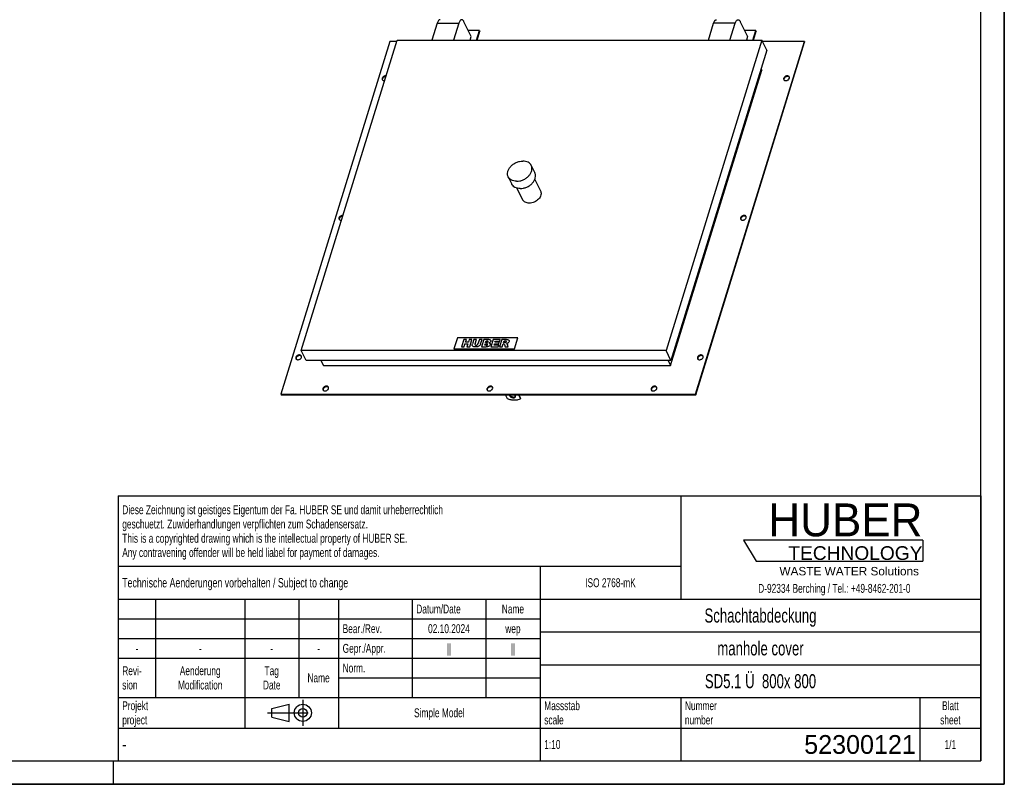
# Model space of a CAD drawing. Header units: millimetres. Extents: x 0 to 4200, y 0 to 2970.
# Tile 2 of 3: x 2100 to 4200, y 0 to 1631. Entities that reach past the tile are written whole.
import ezdxf

# ---------------------------------------------------------------- set-up
doc = ezdxf.new("R2010")
doc.units = ezdxf.units.MM
doc.header["$LTSCALE"] = 231
doc.linetypes.add('CENTER', pattern=[0.6, 0.375, -0.075, 0.075, -0.075])
doc.layers.get('0').update_dxf_attribs({"linetype": 'CONTINUOUS'})
for name, color, linetype in [('053_NOTES', 7, 'CONTINUOUS'), ('_ACHSEN', 7, 'CONTINUOUS'), ('_KURVEN', 7, 'CONTINUOUS'), ('HUBER_Logo_BL2', 7, 'CONTINUOUS')]:
    doc.layers.add(name, color=color, linetype=linetype)
doc.styles.get("Standard").update_dxf_attribs({"font": 'txt', "width": 0.7})
doc.styles.add('TEXTSTYLE_2', font='txt')
doc.styles.add('TEXTSTYLE_3', font='arial.ttf')
doc.styles.add('TEXTSTYLE_4', font='txt', dxfattribs={"width": 0.8})
doc.styles.add('TEXTSTYLE_5', font='txt')

# ---------------------------------------------------------------- blocks, each defined once
blk = doc.blocks.new('HUBER_LOGO_BL2', base_point=(3837.5, 503.7))
at = {"layer": 'HUBER_Logo_BL2', "color": 5, "linetype": 'Continuous'}
for p, q in [((4026.4, 521), (3643.9, 521)), ((3643.9, 521), (3670.9, 476)), ((4026.4, 521), (4026.4, 476)), ((3670.9, 476), (4026.4, 476))]:
    blk.add_line(p, q, dxfattribs=at)
at = {"layer": 'HUBER_Logo_BL2', "color": 2, "linetype": 'Continuous', "attachment_point": 3, "line_spacing_factor": 0.78}
for s, insert, char_height, width, style in [('HUBER\\P\\fArial;\\H29.25;TECHNOLOGY ', (4025.4, 599.1), 70.2, 387.672, 'TEXTSTYLE_2'), ('WASTE WATER Solutions', (4018, 463.6), 18, 297.033, 'TEXTSTYLE_3')]:
    blk.add_mtext(s, dxfattribs=dict(at, insert=insert, char_height=char_height, width=width, style=style))
at = {"layer": 'HUBER_Logo_BL2', "color": 2, "linetype": 'Continuous', "insert": (3837.5, 427.4), "char_height": 19, "width": 810.893, "attachment_point": 2, "line_spacing_factor": 0.96}
blk.add_mtext('D-92334 Berching / Tel.: +49-8462-201-0', dxfattribs=at)
blk = doc.blocks.new('PROJEKTIONSMETHODE_1_BL3', base_point=(2680, 152.5))
at = {"color": 2, "linetype": 'Continuous'}
for p, q in [((2637.8, 161.7), (2674.5, 170.8)), ((2674.5, 134.2), (2674.5, 170.8)), ((2637.8, 143.3), (2637.8, 161.7)), ((2637.8, 143.3), (2674.5, 134.2))]:
    blk.add_line(p, q, dxfattribs=at)
at = {"color": 2, "linetype": 'CENTER'}
for p, q in [((2703.8, 180), (2703.8, 125)), ((2628.7, 152.5), (2731.3, 152.5))]:
    blk.add_line(p, q, dxfattribs=at)
at = {"color": 2, "linetype": 'Continuous'}
for radius in [18.3, 9.17]:
    blk.add_circle((2703.8, 152.5), radius, dxfattribs=at)
blk = doc.blocks.new('*T12')
at = {"color": 3, "linetype": 'Continuous'}
for p, q in [((0, 0), (1840, 0)), ((0, 0), (0, -565)), ((1200, 0), (1200, -220)), ((1840, 0), (1840, -565)), ((0, -150), (1200, -150)), ((900, -150), (900, -565)), ((0, -220), (1840, -220)), ((80, -220), (80, -430)), ((270, -220), (270, -495)), ((385, -220), (385, -430)), ((470, -220), (470, -495)), ((627, -220), (627, -430)), ((784, -220), (784, -430)), ((0, -262), (900, -262)), ((900, -290), (1840, -290)), ((0, -304), (900, -304)), ((0, -346), (900, -346)), ((900, -360), (1840, -360)), ((470, -388), (900, -388)), ((0, -430), (1840, -430)), ((1200, -430), (1200, -565)), ((1710, -430), (1710, -565)), ((0, -495), (1840, -495)), ((0, -565), (1840, -565))]:
    blk.add_line(p, q, dxfattribs=at)
at = {"layer": '053_NOTES', "color": 2, "linetype": 'Continuous', "line_spacing_factor": 0.96}
for s, insert, char_height, width, attachment_point in [('Diese Zeichnung ist geistiges Eigentum der Fa. HUBER SE und damit urheberrechtlich \\Pgeschuetzt. Zuwiderhandlungen verpflichten zum Schadensersatz.\\PThis is a copyrighted drawing which is the intellectual property of HUBER SE.\\PAny contravening offender will be held liabel for payment of damages.', (8.75, -19.9), 19, 2214.8571, 1), ('Technische Aenderungen vorbehalten / Subject to change', (8.75, -175), 20, 1524.7619, 1), ('ISO 2768-mK', (1050, -175.5), 19, 332.9524, 2), ('Datum/Date', (635.75, -231.5), 19, 292.2381, 1), ('Name', (842, -231.5), 19, 126.6667, 2), ('Schachtabdeckung', (1370, -240), 30, 680, 2), ('Bear./Rev.', (478.75, -273.5), 19, 272.3333, 1), ('02.10.2024', (705.5, -273.5), 19, 281.381, 2), ('wep', (842, -273.5), 19, 99.5238, 2), ('Gepr./Appr.', (478.75, -315.5), 19, 299.4762, 1), ('||', (705.5, -315.5), 19, 50.6667, 2), ('||', (842, -315.5), 19, 50.6667, 2), ('manhole cover', (1370, -310), 30, 564.2857, 2), ('-', (40, -315.5), 19, 34.381, 2), ('-', (175, -315.5), 19, 34.381, 2), ('-', (327.5, -315.5), 19, 34.381, 2), ('-', (427.5, -315.5), 19, 34.381, 2), ('Revi-\\Psion', (8.75, -363.3), 19, 138.4286, 1), ('Aenderung\\PModification', (175, -363.3), 19, 303.0952, 2), ('Tag\\PDate', (327.5, -363.3), 19, 117.619, 2), ('Norm. ', (478.75, -357.5), 19, 175.5238, 1), ('SD5.1 Ü  800x 800', (1370, -380), 30, 780.5714, 2), ('Name', (427.5, -378.5), 19, 126.6667, 2), ('Projekt\\Pproject', (8.75, -437.8), 19, 183.6667, 1), ('Massstab\\Pscale', (908.75, -437.8), 19, 224.381, 1), ('Nummer\\Pnumber', (1208.75, -437.8), 19, 186.381, 1), ('Blatt\\Psheet', (1775, -437.8), 19, 137.5238, 2), ('Simple Model', (685, -453), 19, 328.4286, 2), ('1:10', (908.75, -520.5), 19, 94.0952, 1), ('1/1', (1775, -520.5), 19, 79.619, 2)]:
    blk.add_mtext(s, dxfattribs=dict(at, insert=insert, char_height=char_height, width=width, attachment_point=attachment_point))
for s, insert, char_height, width, attachment_point, style in [('52300121', (1701.25, -510), 40, 506.6667, 3, 'TEXTSTYLE_5'), ('-', (8.75, -517.5), 25, 18.3333, 1, 'TEXTSTYLE_4')]:
    blk.add_mtext(s, dxfattribs=dict(at, insert=insert, char_height=char_height, width=width, attachment_point=attachment_point, style=style))

msp = doc.modelspace()

# ---------------------------------------------------------------- linework, layer by layer
at = {"color": 7, "linetype": 'Continuous'}
for p, q in [((4200, 0), (4200, 2970)), ((2990.461, 1623.411), (2979.268, 1587.191)), ((3036.514, 1623.411), (3025.321, 1587.191)), ((3063.013, 1594.943), (3047.456, 1626.645)), ((3568.747, 1587.191), (3579.94, 1623.411)), ((3614.8, 1587.191), (3625.993, 1623.411)), ((3636.935, 1626.645), (3652.492, 1594.943)), ((3080.823, 1607.868), (3056.67, 1607.868)), ((3074.433, 1587.191), (3080.823, 1607.868)), ((3075.427, 1587.191), (3081.433, 1606.625)), ((3080.823, 1607.868), (3081.433, 1606.625)), ((3670.302, 1607.868), (3646.149, 1607.868)), ((3663.912, 1587.191), (3670.302, 1607.868)), ((3664.906, 1587.191), (3670.912, 1606.625)), ((3670.302, 1607.868), (3670.912, 1606.625)), ((2889.349, 1584.368), (2656.965, 832.374)), ((2700.357, 925.28), (2904.903, 1587.191)), ((2904.03, 1584.368), (2889.349, 1584.368)), ((2904.903, 1587.191), (3683.199, 1587.191)), ((3060.617, 1587.191), (3063.013, 1594.943)), ((3683.199, 1587.191), (3478.653, 925.28)), ((3541.184, 832.374), (3773.567, 1584.368)), ((3541.794, 831.131), (3774.177, 1583.125)), ((3652.492, 1594.943), (3650.096, 1587.191)), ((3693.571, 1566.056), (3683.199, 1587.191)), ((3773.567, 1584.368), (3684.584, 1584.368)), ((3773.567, 1584.368), (3774.177, 1583.125)), ((3693.571, 1566.056), (3489.025, 904.145)), ((3488.222, 893.474), (3682.843, 1523.269)), ((3681.312, 1526.388), (3682.843, 1523.269)), ((2710.728, 904.145), (2700.357, 925.28)), ((3478.653, 925.28), (2700.357, 925.28)), ((3489.025, 904.145), (3478.653, 925.28)), ((3489.025, 904.145), (2710.728, 904.145)), ((2742.452, 904.145), (2747.689, 893.474)), ((3482.985, 904.145), (3488.222, 893.474)), ((2747.689, 893.474), (3488.222, 893.474)), ((2656.965, 832.374), (2657.575, 831.131)), ((2656.965, 832.374), (3541.184, 832.374)), ((2657.575, 831.131), (3541.794, 831.131)), ((3541.184, 832.374), (3541.794, 831.131)), ((0, 0), (4200, 0))]:
    msp.add_line(p, q, dxfattribs=at)
at = {"color": 3, "linetype": 'Continuous'}
for p, q in [((4200, 2970), (4200, 0)), ((2300, 0), (2300, 50)), ((4200, 0), (0, 0))]:
    msp.add_line(p, q, dxfattribs=at)
at = {"color": 5, "linetype": 'Continuous'}
for p, q in [((4150, 50), (4150, 2920)), ((50, 50), (4150, 50))]:
    msp.add_line(p, q, dxfattribs=at)
at = {"color": 9, "linetype": 'Continuous'}
for p, q in [((2990.461, 1623.411), (3036.514, 1623.411)), ((3625.993, 1623.411), (3579.94, 1623.411))]:
    msp.add_line(p, q, dxfattribs=at)
at = {"color": 7, "linetype": 'Continuous'}
for points, knots in [([(2996.561, 1630.979), (2996.267, 1630.979), (2995.655, 1630.887), (2994.774, 1630.489), (2993.926, 1629.844), (2992.785, 1628.601), (2991.526, 1626.448), (2990.796, 1624.498), (2990.461, 1623.411)], [0, 0, 0, 0, 0.0859084, 0.1775402, 0.27940988, 0.39440342, 0.66812711, 1, 1, 1, 1]), ([(3042.614, 1630.979), (3042.32, 1630.979), (3041.708, 1630.887), (3040.827, 1630.489), (3039.979, 1629.844), (3038.838, 1628.601), (3037.579, 1626.448), (3036.849, 1624.498), (3036.514, 1623.411)], [0, 0, 0, 0, 0.0859084, 0.1775402, 0.27940988, 0.39440342, 0.66812711, 1, 1, 1, 1]), ([(3047.456, 1626.645), (3047.14, 1627.289), (3046.484, 1628.442), (3045.302, 1629.849), (3044.013, 1630.756), (3043.058, 1630.979), (3042.614, 1630.979)], [0, 0, 0, 0, 0.31594776, 0.58208423, 0.80455749, 1, 1, 1, 1]), ([(3579.94, 1623.411), (3580.275, 1624.498), (3581.005, 1626.448), (3582.264, 1628.601), (3583.405, 1629.844), (3584.253, 1630.489), (3585.134, 1630.887), (3585.746, 1630.979), (3586.04, 1630.979)], [0, 0, 0, 0, 0.33187289, 0.60559658, 0.72059012, 0.8224598, 0.9140916, 1, 1, 1, 1]), ([(3625.993, 1623.411), (3626.328, 1624.498), (3627.058, 1626.448), (3628.317, 1628.601), (3629.458, 1629.844), (3630.306, 1630.489), (3631.187, 1630.887), (3631.799, 1630.979), (3632.093, 1630.979)], [0, 0, 0, 0, 0.33187289, 0.60559658, 0.72059012, 0.8224598, 0.9140916, 1, 1, 1, 1]), ([(3632.093, 1630.979), (3632.537, 1630.979), (3633.492, 1630.756), (3634.781, 1629.849), (3635.963, 1628.442), (3636.619, 1627.289), (3636.935, 1626.645)], [0, 0, 0, 0, 0.19544251, 0.41791577, 0.68405224, 1, 1, 1, 1])]:
    msp.add_open_spline(points, degree=3, knots=knots, dxfattribs=at)
at = {"layer": '_ACHSEN', "color": 7, "linetype": 'Continuous'}
for p, q in [((3191.147, 1319.944), (3198.773, 1304.404)), ((3141.772, 1295.714), (3149.398, 1280.174)), ((3198.681, 1290.291), (3210.81, 1265.575)), ((3160.617, 1271.611), (3172.746, 1246.896)), ((3140.314, 822.312), (3135.986, 831.131)), ((3163.618, 831.131), (3167.945, 822.312)), ((3164.871, 831.131), (3168.43, 823.879)), ((3167.945, 822.312), (3168.43, 823.879))]:
    msp.add_line(p, q, dxfattribs=at)
for points, knots in [([(2872.971, 1506.036), (2872.822, 1505.554), (2872.674, 1504.569), (2872.916, 1503.594), (2873.123, 1503.172)], [0, 0, 0, 0, 0.5173938, 1, 1, 1, 1]), ([(2881.381, 1511.074), (2880.524, 1511.184), (2878.7, 1511.048), (2876.182, 1510.016), (2874.116, 1508.325), (2873.211, 1506.81), (2872.971, 1506.036)], [0, 0, 0, 0, 0.24737472, 0.51071285, 0.7679396, 1, 1, 1, 1]), ([(2873.123, 1503.172), (2873.316, 1502.777), (2873.886, 1502.037), (2875.122, 1501.287), (2876.634, 1500.917), (2877.714, 1500.931), (2878.267, 1500.998)], [0, 0, 0, 0, 0.22240307, 0.45908726, 0.71818864, 1, 1, 1, 1]), ([(2873.581, 1504.792), (2873.468, 1504.426), (2873.33, 1503.687), (2873.401, 1502.934), (2873.491, 1502.585)], [0, 0, 0, 0, 0.51537776, 1, 1, 1, 1]), ([(2881.013, 1509.883), (2880.207, 1509.868), (2878.981, 1509.641), (2877.458, 1509.012), (2875.436, 1507.834), (2874.028, 1506.237), (2873.581, 1504.792)], [0, 0, 0, 0, 0.25547994, 0.38805922, 0.52057481, 1, 1, 1, 1]), ([(3729.558, 1506.036), (3729.409, 1505.554), (3729.26, 1504.569), (3729.502, 1503.594), (3729.709, 1503.172)], [0, 0, 0, 0, 0.5173938, 1, 1, 1, 1]), ([(3741.38, 1508.899), (3741.159, 1509.349), (3740.476, 1510.186), (3738.982, 1510.949), (3737.18, 1511.212), (3735.239, 1510.972), (3733.331, 1510.257), (3731.159, 1508.832), (3729.92, 1507.209), (3729.558, 1506.036)], [0, 0, 0, 0, 0.10245496, 0.21314572, 0.33593287, 0.46959319, 0.60933222, 0.74866057, 1, 1, 1, 1]), ([(3729.709, 1503.172), (3729.93, 1502.722), (3730.613, 1501.885), (3732.108, 1501.122), (3733.909, 1500.86), (3735.85, 1501.099), (3737.759, 1501.814), (3739.931, 1503.239), (3741.169, 1504.862), (3741.532, 1506.036)], [0, 0, 0, 0, 0.10245496, 0.21314572, 0.33593287, 0.46959319, 0.60933222, 0.74866057, 1, 1, 1, 1]), ([(3730.168, 1504.792), (3730.055, 1504.426), (3729.916, 1503.687), (3729.988, 1502.934), (3730.077, 1502.585)], [0, 0, 0, 0, 0.51537776, 1, 1, 1, 1]), ([(3741.623, 1508.244), (3741.326, 1508.627), (3740.527, 1509.3), (3738.997, 1509.843), (3737.24, 1509.941), (3735.403, 1509.596), (3733.63, 1508.838), (3731.634, 1507.431), (3730.508, 1505.894), (3730.168, 1504.792)], [0, 0, 0, 0, 0.10397028, 0.21769452, 0.34278745, 0.47698494, 0.61552322, 0.75259041, 1, 1, 1, 1]), ([(3741.532, 1506.036), (3741.68, 1506.517), (3741.829, 1507.502), (3741.587, 1508.477), (3741.38, 1508.899)], [0, 0, 0, 0, 0.5173938, 1, 1, 1, 1]), ([(3141.772, 1295.714), (3141.376, 1296.52), (3140.732, 1298.224), (3140.077, 1301.905), (3140.548, 1306.891), (3142.997, 1312.736), (3147.098, 1318.182), (3152.554, 1322.871), (3158.983, 1326.494), (3165.938, 1328.801), (3170.76, 1329.37), (3173.116, 1329.37)], [0, 0, 0, 0, 0.05052474, 0.10188057, 0.20948639, 0.32689501, 0.4544748, 0.58990062, 0.72912664, 0.86736053, 1, 1, 1, 1]), ([(3191.147, 1319.944), (3190.435, 1321.395), (3188.444, 1324.136), (3184.183, 1327.154), (3178.926, 1328.991), (3175.097, 1329.37), (3173.116, 1329.37)], [0, 0, 0, 0, 0.2268552, 0.46504579, 0.72205395, 1, 1, 1, 1]), ([(3159.803, 1286.287), (3162.158, 1286.287), (3166.981, 1286.856), (3173.936, 1289.164), (3180.365, 1292.787), (3185.821, 1297.476), (3189.921, 1302.921), (3192.371, 1308.767), (3192.842, 1313.753), (3192.187, 1317.434), (3191.542, 1319.138), (3191.147, 1319.944)], [0, 0, 0, 0, 0.13263947, 0.27087336, 0.41009938, 0.5455252, 0.67310499, 0.79051361, 0.89811943, 0.94947526, 1, 1, 1, 1]), ([(3167.429, 1270.747), (3169.785, 1270.747), (3174.607, 1271.316), (3181.562, 1273.624), (3187.991, 1277.246), (3193.447, 1281.936), (3197.547, 1287.381), (3199.997, 1293.226), (3200.468, 1298.212), (3199.813, 1301.893), (3199.168, 1303.598), (3198.773, 1304.404)], [0, 0, 0, 0, 0.13263947, 0.27087336, 0.41009938, 0.5455252, 0.67310499, 0.79051361, 0.89811943, 0.94947526, 1, 1, 1, 1]), ([(3159.803, 1286.287), (3157.822, 1286.287), (3153.993, 1286.667), (3148.736, 1288.504), (3144.475, 1291.522), (3142.484, 1294.263), (3141.772, 1295.714)], [0, 0, 0, 0, 0.27794605, 0.53495421, 0.7731448, 1, 1, 1, 1]), ([(3167.429, 1270.747), (3165.448, 1270.747), (3161.619, 1271.126), (3156.362, 1272.964), (3152.101, 1275.982), (3150.11, 1278.723), (3149.398, 1280.174)], [0, 0, 0, 0, 0.27794605, 0.53495421, 0.7731448, 1, 1, 1, 1]), ([(3210.81, 1265.575), (3211.115, 1264.954), (3211.612, 1263.64), (3212.116, 1260.802), (3211.753, 1256.958), (3209.865, 1252.452), (3206.704, 1248.254), (3202.495, 1244.638), (3195.985, 1240.965), (3190.335, 1239.629), (3186.646, 1239.629)], [0, 0, 0, 0, 0.05059755, 0.10202739, 0.20978826, 0.32736607, 0.45512969, 0.59075066, 0.73017731, 1, 1, 1, 1]), ([(3186.646, 1239.629), (3185.119, 1239.629), (3182.168, 1239.921), (3178.115, 1241.338), (3174.83, 1243.664), (3173.295, 1245.777), (3172.746, 1246.896)], [0, 0, 0, 0, 0.27794605, 0.53495421, 0.7731448, 1, 1, 1, 1]), ([(2780.986, 1208.371), (2780.837, 1207.89), (2780.689, 1206.905), (2780.931, 1205.93), (2781.138, 1205.508)], [0, 0, 0, 0, 0.5173938, 1, 1, 1, 1]), ([(2789.396, 1213.409), (2788.539, 1213.52), (2786.715, 1213.384), (2784.197, 1212.352), (2782.131, 1210.66), (2781.225, 1209.146), (2780.986, 1208.371)], [0, 0, 0, 0, 0.24737472, 0.51071285, 0.7679396, 1, 1, 1, 1]), ([(2781.138, 1205.508), (2781.331, 1205.113), (2781.9, 1204.373), (2783.137, 1203.622), (2784.648, 1203.252), (2785.729, 1203.267), (2786.282, 1203.333)], [0, 0, 0, 0, 0.22240307, 0.45908726, 0.71818864, 1, 1, 1, 1]), ([(2781.596, 1207.128), (2781.483, 1206.762), (2781.344, 1206.022), (2781.416, 1205.27), (2781.506, 1204.921)], [0, 0, 0, 0, 0.51537776, 1, 1, 1, 1]), ([(2789.027, 1212.219), (2788.222, 1212.204), (2786.996, 1211.977), (2785.473, 1211.348), (2783.451, 1210.17), (2782.042, 1208.573), (2781.596, 1207.128)], [0, 0, 0, 0, 0.25547994, 0.38805922, 0.52057481, 1, 1, 1, 1]), ([(3637.573, 1208.371), (3637.424, 1207.89), (3637.275, 1206.905), (3637.517, 1205.93), (3637.724, 1205.508)], [0, 0, 0, 0, 0.5173938, 1, 1, 1, 1]), ([(3649.395, 1211.235), (3649.174, 1211.684), (3648.491, 1212.522), (3646.997, 1213.285), (3645.195, 1213.547), (3643.254, 1213.308), (3641.346, 1212.592), (3639.173, 1211.168), (3637.935, 1209.545), (3637.573, 1208.371)], [0, 0, 0, 0, 0.10245496, 0.21314572, 0.33593287, 0.46959319, 0.60933222, 0.74866057, 1, 1, 1, 1]), ([(3637.724, 1205.508), (3637.945, 1205.058), (3638.628, 1204.221), (3640.122, 1203.458), (3641.924, 1203.195), (3643.865, 1203.435), (3645.773, 1204.15), (3647.946, 1205.574), (3649.184, 1207.198), (3649.546, 1208.371)], [0, 0, 0, 0, 0.10245496, 0.21314572, 0.33593287, 0.46959319, 0.60933222, 0.74866057, 1, 1, 1, 1]), ([(3638.183, 1207.128), (3638.07, 1206.762), (3637.931, 1206.022), (3638.003, 1205.27), (3638.092, 1204.921)], [0, 0, 0, 0, 0.51537776, 1, 1, 1, 1]), ([(3649.638, 1210.579), (3649.341, 1210.962), (3648.541, 1211.635), (3647.011, 1212.179), (3645.255, 1212.277), (3643.417, 1211.932), (3641.645, 1211.174), (3639.648, 1209.766), (3638.523, 1208.23), (3638.183, 1207.128)], [0, 0, 0, 0, 0.10397028, 0.21769452, 0.34278745, 0.47698494, 0.61552322, 0.75259041, 1, 1, 1, 1]), ([(3649.546, 1208.371), (3649.695, 1208.853), (3649.844, 1209.838), (3649.602, 1210.813), (3649.395, 1211.235)], [0, 0, 0, 0, 0.5173938, 1, 1, 1, 1]), ([(2689.001, 910.707), (2688.852, 910.226), (2688.703, 909.241), (2688.945, 908.265), (2689.152, 907.844)], [0, 0, 0, 0, 0.5173938, 1, 1, 1, 1]), ([(2700.823, 913.571), (2700.602, 914.02), (2699.919, 914.857), (2698.425, 915.621), (2696.623, 915.883), (2694.682, 915.643), (2692.774, 914.928), (2690.601, 913.504), (2689.363, 911.881), (2689.001, 910.707)], [0, 0, 0, 0, 0.10245496, 0.21314572, 0.33593287, 0.46959319, 0.60933222, 0.74866057, 1, 1, 1, 1]), ([(2689.152, 907.844), (2689.373, 907.394), (2690.056, 906.557), (2691.551, 905.793), (2693.352, 905.531), (2695.293, 905.771), (2697.201, 906.486), (2699.374, 907.91), (2700.612, 909.533), (2700.974, 910.707)], [0, 0, 0, 0, 0.10245496, 0.21314572, 0.33593287, 0.46959319, 0.60933222, 0.74866057, 1, 1, 1, 1]), ([(2689.611, 909.464), (2689.498, 909.098), (2689.359, 908.358), (2689.431, 907.606), (2689.52, 907.257)], [0, 0, 0, 0, 0.51537776, 1, 1, 1, 1]), ([(2701.066, 912.915), (2700.769, 913.298), (2699.969, 913.971), (2698.439, 914.515), (2696.683, 914.613), (2694.845, 914.268), (2693.073, 913.51), (2691.076, 912.102), (2689.951, 910.566), (2689.611, 909.464)], [0, 0, 0, 0, 0.10397028, 0.21769452, 0.34278745, 0.47698494, 0.61552322, 0.75259041, 1, 1, 1, 1]), ([(2700.974, 910.707), (2701.123, 911.188), (2701.272, 912.174), (2701.03, 913.149), (2700.823, 913.571)], [0, 0, 0, 0, 0.5173938, 1, 1, 1, 1]), ([(3545.587, 910.707), (3545.439, 910.226), (3545.29, 909.241), (3545.532, 908.265), (3545.739, 907.844)], [0, 0, 0, 0, 0.5173938, 1, 1, 1, 1]), ([(3557.41, 913.571), (3557.189, 914.02), (3556.506, 914.857), (3555.011, 915.621), (3553.21, 915.883), (3551.269, 915.643), (3549.36, 914.928), (3547.188, 913.504), (3545.95, 911.881), (3545.587, 910.707)], [0, 0, 0, 0, 0.10245496, 0.21314572, 0.33593287, 0.46959319, 0.60933222, 0.74866057, 1, 1, 1, 1]), ([(3545.739, 907.844), (3545.96, 907.394), (3546.643, 906.557), (3548.137, 905.793), (3549.939, 905.531), (3551.88, 905.771), (3553.788, 906.486), (3555.96, 907.91), (3557.198, 909.533), (3557.561, 910.707)], [0, 0, 0, 0, 0.10245496, 0.21314572, 0.33593287, 0.46959319, 0.60933222, 0.74866057, 1, 1, 1, 1]), ([(3546.197, 909.464), (3546.084, 909.098), (3545.946, 908.358), (3546.018, 907.606), (3546.107, 907.257)], [0, 0, 0, 0, 0.51537776, 1, 1, 1, 1]), ([(3557.653, 912.915), (3557.356, 913.298), (3556.556, 913.971), (3555.026, 914.515), (3553.27, 914.613), (3551.432, 914.268), (3549.659, 913.51), (3547.663, 912.102), (3546.538, 910.566), (3546.197, 909.464)], [0, 0, 0, 0, 0.10397028, 0.21769452, 0.34278745, 0.47698494, 0.61552322, 0.75259041, 1, 1, 1, 1]), ([(3557.561, 910.707), (3557.71, 911.188), (3557.859, 912.174), (3557.617, 913.149), (3557.41, 913.571)], [0, 0, 0, 0, 0.5173938, 1, 1, 1, 1]), ([(2746.715, 844.124), (2746.567, 843.643), (2746.418, 842.658), (2746.66, 841.683), (2746.867, 841.261)], [0, 0, 0, 0, 0.5173938, 1, 1, 1, 1]), ([(2758.537, 846.988), (2758.317, 847.437), (2757.633, 848.275), (2756.139, 849.038), (2754.337, 849.3), (2752.397, 849.061), (2750.488, 848.345), (2748.316, 846.921), (2747.078, 845.298), (2746.715, 844.124)], [0, 0, 0, 0, 0.10245496, 0.21314572, 0.33593287, 0.46959319, 0.60933222, 0.74866057, 1, 1, 1, 1]), ([(2746.867, 841.261), (2747.087, 840.811), (2747.771, 839.974), (2749.265, 839.211), (2751.067, 838.948), (2753.008, 839.188), (2754.916, 839.903), (2757.088, 841.327), (2758.326, 842.951), (2758.689, 844.124)], [0, 0, 0, 0, 0.10245496, 0.21314572, 0.33593287, 0.46959319, 0.60933222, 0.74866057, 1, 1, 1, 1]), ([(2747.325, 842.881), (2747.212, 842.515), (2747.074, 841.775), (2747.145, 841.023), (2747.235, 840.674)], [0, 0, 0, 0, 0.51537776, 1, 1, 1, 1]), ([(2758.78, 846.332), (2758.483, 846.715), (2757.684, 847.388), (2756.154, 847.932), (2754.398, 848.03), (2752.56, 847.685), (2750.787, 846.927), (2748.791, 845.519), (2747.666, 843.983), (2747.325, 842.881)], [0, 0, 0, 0, 0.10397028, 0.21769452, 0.34278745, 0.47698494, 0.61552322, 0.75259041, 1, 1, 1, 1]), ([(2758.689, 844.124), (2758.838, 844.606), (2758.986, 845.591), (2758.744, 846.566), (2758.537, 846.988)], [0, 0, 0, 0, 0.5173938, 1, 1, 1, 1]), ([(3096.718, 844.124), (3096.57, 843.643), (3096.421, 842.658), (3096.663, 841.683), (3096.87, 841.261)], [0, 0, 0, 0, 0.5173938, 1, 1, 1, 1]), ([(3108.541, 846.988), (3108.32, 847.437), (3107.637, 848.275), (3106.142, 849.038), (3104.341, 849.3), (3102.4, 849.061), (3100.491, 848.345), (3098.319, 846.921), (3097.081, 845.298), (3096.718, 844.124)], [0, 0, 0, 0, 0.10245496, 0.21314572, 0.33593287, 0.46959319, 0.60933222, 0.74866057, 1, 1, 1, 1]), ([(3096.87, 841.261), (3097.091, 840.811), (3097.774, 839.974), (3099.268, 839.211), (3101.07, 838.948), (3103.011, 839.188), (3104.919, 839.903), (3107.091, 841.327), (3108.329, 842.951), (3108.692, 844.124)], [0, 0, 0, 0, 0.10245496, 0.21314572, 0.33593287, 0.46959319, 0.60933222, 0.74866057, 1, 1, 1, 1]), ([(3097.328, 842.881), (3097.215, 842.515), (3097.077, 841.775), (3097.149, 841.023), (3097.238, 840.674)], [0, 0, 0, 0, 0.51537776, 1, 1, 1, 1]), ([(3108.784, 846.332), (3108.487, 846.715), (3107.687, 847.388), (3106.157, 847.932), (3104.401, 848.03), (3102.563, 847.685), (3100.79, 846.927), (3098.794, 845.519), (3097.669, 843.983), (3097.328, 842.881)], [0, 0, 0, 0, 0.10397028, 0.21769452, 0.34278745, 0.47698494, 0.61552322, 0.75259041, 1, 1, 1, 1]), ([(3108.692, 844.124), (3108.841, 844.606), (3108.99, 845.591), (3108.748, 846.566), (3108.541, 846.988)], [0, 0, 0, 0, 0.5173938, 1, 1, 1, 1]), ([(3446.722, 844.124), (3446.573, 843.643), (3446.424, 842.658), (3446.666, 841.683), (3446.873, 841.261)], [0, 0, 0, 0, 0.5173938, 1, 1, 1, 1]), ([(3458.544, 846.988), (3458.323, 847.437), (3457.64, 848.275), (3456.146, 849.038), (3454.344, 849.3), (3452.403, 849.061), (3450.495, 848.345), (3448.322, 846.921), (3447.084, 845.298), (3446.722, 844.124)], [0, 0, 0, 0, 0.10245496, 0.21314572, 0.33593287, 0.46959319, 0.60933222, 0.74866057, 1, 1, 1, 1]), ([(3446.873, 841.261), (3447.094, 840.811), (3447.777, 839.974), (3449.271, 839.211), (3451.073, 838.948), (3453.014, 839.188), (3454.922, 839.903), (3457.095, 841.327), (3458.333, 842.951), (3458.695, 844.124)], [0, 0, 0, 0, 0.10245496, 0.21314572, 0.33593287, 0.46959319, 0.60933222, 0.74866057, 1, 1, 1, 1]), ([(3447.332, 842.881), (3447.219, 842.515), (3447.08, 841.775), (3447.152, 841.023), (3447.241, 840.674)], [0, 0, 0, 0, 0.51537776, 1, 1, 1, 1]), ([(3458.787, 846.332), (3458.49, 846.715), (3457.69, 847.388), (3456.16, 847.932), (3454.404, 848.03), (3452.566, 847.685), (3450.794, 846.927), (3448.797, 845.519), (3447.672, 843.983), (3447.332, 842.881)], [0, 0, 0, 0, 0.10397028, 0.21769452, 0.34278745, 0.47698494, 0.61552322, 0.75259041, 1, 1, 1, 1]), ([(3458.695, 844.124), (3458.844, 844.606), (3458.993, 845.591), (3458.751, 846.566), (3458.544, 846.988)], [0, 0, 0, 0, 0.5173938, 1, 1, 1, 1]), ([(3167.945, 822.312), (3166.321, 821.218), (3163.385, 820.065), (3159.174, 819.326), (3154.28, 819.07), (3147.837, 819.786), (3142.788, 821.309), (3140.314, 822.312)], [0, 0, 0, 0, 0.20576881, 0.32325631, 0.44921181, 0.71944931, 1, 1, 1, 1]), ([(3144.869, 830.447), (3144.777, 830.15), (3144.727, 829.474), (3144.94, 828.838), (3145.092, 828.528)], [0, 0, 0, 0, 0.47400951, 1, 1, 1, 1]), ([(3145.223, 831.132), (3145.183, 831.079), (3145.036, 830.868), (3144.926, 830.631), (3144.869, 830.447)], [0, 0, 0, 0, 0.25500987, 1, 1, 1, 1]), ([(3145.092, 828.528), (3145.332, 828.04), (3146.076, 827.09), (3147.591, 825.955), (3149.457, 825.079), (3151.487, 824.551), (3153.474, 824.425), (3155.003, 824.677), (3156.008, 825.114), (3156.599, 825.525), (3157.042, 826.024), (3157.228, 826.412), (3157.289, 826.609)], [0, 0, 0, 0, 0.11375652, 0.24713701, 0.393341, 0.54228099, 0.68324932, 0.80741797, 0.8618928, 0.91136605, 0.95682071, 1, 1, 1, 1]), ([(3145.268, 831.132), (3145.276, 831.046), (3145.33, 830.688), (3145.455, 830.342), (3145.576, 830.095)], [0, 0, 0, 0, 0.23791519, 1, 1, 1, 1]), ([(3145.576, 830.095), (3145.794, 829.651), (3146.45, 828.782), (3147.787, 827.713), (3149.447, 826.848), (3151.284, 826.261), (3153.156, 826.007), (3155.267, 826.111), (3156.805, 826.726), (3157.376, 827.437)], [0, 0, 0, 0, 0.11025136, 0.23838418, 0.37931445, 0.52512083, 0.6669473, 0.79669562, 1, 1, 1, 1]), ([(3157.066, 828.528), (3156.811, 829.047), (3156.004, 830.053), (3154.971, 830.792), (3154.38, 831.132)], [0, 0, 0, 0, 0.45893211, 1, 1, 1, 1]), ([(3157.289, 826.609), (3157.381, 826.906), (3157.431, 827.583), (3157.218, 828.219), (3157.066, 828.528)], [0, 0, 0, 0, 0.47400951, 1, 1, 1, 1])]:
    msp.add_open_spline(points, degree=3, knots=knots, dxfattribs=at)
at = {"layer": '_KURVEN', "color": 4, "linetype": 'Continuous'}
for p, q in [((3033.503, 952.696), (3026.241, 929.196)), ((3162.451, 952.696), (3033.503, 952.696)), ((3046.944, 948.779), (3042.103, 933.113)), ((3052.636, 948.779), (3046.944, 948.779)), ((3050.942, 943.297), (3052.636, 948.779)), ((3058.856, 948.779), (3057.162, 943.297)), ((3064.574, 948.779), (3058.856, 948.779)), ((3059.732, 933.113), (3064.574, 948.779)), ((3068.369, 948.779), (3065.482, 939.439)), ((3074.048, 948.779), (3068.369, 948.779)), ((3071.093, 939.215), (3074.048, 948.779)), ((3080.344, 948.779), (3077.388, 939.215)), ((3086.023, 948.779), (3080.344, 948.779)), ((3083.137, 939.439), (3086.023, 948.779)), ((3089.806, 948.779), (3084.964, 933.113)), ((3100.461, 948.779), (3089.806, 948.779)), ((3093.649, 942.635), (3094.567, 945.606)), ((3094.567, 945.606), (3097.08, 945.606)), ((3109.797, 948.779), (3104.956, 933.113)), ((3125.052, 948.779), (3109.797, 948.779)), ((3113.699, 942.945), (3114.469, 945.435)), ((3114.469, 945.435), (3124.018, 945.435)), ((3128.47, 948.779), (3123.629, 933.113)), ((3124.018, 945.435), (3125.052, 948.779)), ((3137.957, 948.779), (3128.47, 948.779)), ((3132.226, 942.432), (3133.21, 945.616)), ((3133.21, 945.616), (3135.71, 945.616)), ((3155.189, 929.196), (3162.451, 952.696)), ((3026.241, 929.196), (3155.189, 929.196)), ((3042.103, 933.113), (3047.795, 933.113)), ((3047.795, 933.113), (3049.753, 939.45)), ((3049.753, 939.45), (3055.973, 939.45)), ((3057.162, 943.297), (3050.942, 943.297)), ((3055.973, 939.45), (3054.015, 933.113)), ((3054.015, 933.113), (3059.732, 933.113)), ((3084.964, 933.113), (3094.791, 933.113)), ((3091.747, 936.479), (3092.728, 939.653)), ((3094.65, 936.479), (3091.747, 936.479)), ((3092.728, 939.653), (3095.618, 939.653)), ((3096.125, 942.635), (3093.649, 942.635)), ((3104.956, 933.113), (3120.487, 933.113)), ((3111.757, 936.661), (3112.712, 939.749)), ((3121.584, 936.661), (3111.757, 936.661)), ((3112.712, 939.749), (3121.57, 939.749)), ((3122.558, 942.945), (3113.699, 942.945)), ((3120.487, 933.113), (3121.584, 936.661)), ((3121.57, 939.749), (3122.558, 942.945)), ((3123.629, 933.113), (3129.346, 933.113)), ((3129.346, 933.113), (3131.311, 939.471)), ((3131.311, 939.471), (3131.814, 939.471)), ((3134.626, 942.432), (3132.226, 942.432)), ((3133.753, 937.901), (3135.315, 933.113)), ((3135.315, 933.113), (3141.748, 933.113)), ((3141.748, 933.113), (3140.384, 937.644))]:
    msp.add_line(p, q, dxfattribs=at)
for points in [[(3098.771, 945.221), (3098.498, 945.477), (3097.935, 945.606), (3097.08, 945.606)], [(3098.968, 944.152), (3099.107, 944.601), (3099.043, 944.964), (3098.771, 945.221)], [(3100.461, 948.779), (3102.233, 948.779), (3103.474, 948.405), (3104.198, 947.657)], [(3104.198, 947.657), (3104.922, 946.909), (3105.112, 945.98), (3104.772, 944.879)], [(3137.704, 945.207), (3137.414, 945.477), (3136.741, 945.616), (3135.71, 945.616)], [(3137.914, 944.045), (3138.069, 944.548), (3138, 944.932), (3137.704, 945.207)], [(3137.957, 948.779), (3139.716, 948.779), (3141.021, 948.651), (3141.872, 948.395)], [(3141.872, 948.395), (3142.722, 948.138), (3143.315, 947.657), (3143.673, 946.96)], [(3143.673, 946.96), (3144.029, 946.268), (3144.057, 945.424), (3143.75, 944.43)], [(3065.189, 936.789), (3065.15, 937.794), (3065.244, 938.67), (3065.482, 939.439)], [(3065.843, 934.985), (3065.43, 935.571), (3065.213, 936.169), (3065.189, 936.789)], [(3067.381, 933.634), (3066.766, 933.957), (3066.251, 934.406), (3065.843, 934.985)], [(3069.84, 933.006), (3068.817, 933.113), (3067.988, 933.316), (3067.381, 933.634)], [(3072.731, 932.846), (3071.826, 932.846), (3070.862, 932.899), (3069.84, 933.006)], [(3071.093, 939.215), (3070.828, 938.36), (3070.9, 937.697), (3071.304, 937.217)], [(3071.304, 937.217), (3071.709, 936.736), (3072.415, 936.501), (3073.408, 936.501)], [(3076.871, 933.369), (3075.664, 933.027), (3074.276, 932.846), (3072.731, 932.846)], [(3073.408, 936.501), (3074.388, 936.501), (3075.227, 936.736), (3075.925, 937.206)], [(3075.925, 937.206), (3076.623, 937.676), (3077.12, 938.349), (3077.388, 939.215)], [(3079.55, 934.662), (3078.629, 934.043), (3077.743, 933.615), (3076.871, 933.369)], [(3081.813, 936.821), (3081.219, 935.998), (3080.47, 935.282), (3079.55, 934.662)], [(3083.137, 939.439), (3082.85, 938.51), (3082.406, 937.644), (3081.813, 936.821)], [(3094.65, 936.479), (3095.63, 936.479), (3096.364, 936.618), (3096.858, 936.917)], [(3097.407, 933.324), (3096.079, 933.177), (3095.205, 933.113), (3094.791, 933.113)], [(3097.572, 939.226), (3097.255, 939.504), (3096.611, 939.653), (3095.618, 939.653)], [(3096.125, 942.635), (3097.004, 942.635), (3097.659, 942.763), (3098.091, 943.019)], [(3096.858, 936.917), (3097.353, 937.217), (3097.676, 937.612), (3097.831, 938.114)], [(3099.728, 933.839), (3099.177, 933.605), (3098.395, 933.434), (3097.407, 933.324)], [(3097.831, 938.114), (3097.973, 938.574), (3097.888, 938.948), (3097.572, 939.226)], [(3098.091, 943.019), (3098.522, 943.276), (3098.816, 943.661), (3098.968, 944.152)], [(3102.023, 935.379), (3101.371, 934.727), (3100.609, 934.214), (3099.728, 933.839)], [(3103.02, 942.494), (3102.427, 942.047), (3101.655, 941.705), (3100.709, 941.448)], [(3100.709, 941.448), (3101.942, 941.171), (3102.768, 940.711), (3103.191, 940.049)], [(3103.368, 937.569), (3103.117, 936.757), (3102.663, 936.02), (3102.023, 935.379)], [(3104.772, 944.879), (3104.485, 943.949), (3103.901, 943.158), (3103.02, 942.494)], [(3103.191, 940.049), (3103.615, 939.386), (3103.675, 938.563), (3103.368, 937.569)], [(3133.087, 939.1), (3132.754, 939.343), (3132.329, 939.471), (3131.814, 939.471)], [(3133.753, 937.901), (3133.552, 938.519), (3133.338, 938.916), (3133.087, 939.1)], [(3134.626, 942.432), (3134.877, 942.432), (3135.399, 942.496), (3136.199, 942.639)], [(3136.199, 942.639), (3136.596, 942.709), (3136.948, 942.87), (3137.271, 943.135)], [(3137.271, 943.135), (3137.587, 943.393), (3137.808, 943.703), (3137.914, 944.045)], [(3140.121, 940.639), (3139.562, 940.391), (3138.833, 940.187), (3137.929, 940.027)], [(3137.929, 940.027), (3138.545, 939.824), (3138.988, 939.632), (3139.234, 939.442)], [(3139.234, 939.442), (3139.404, 939.311), (3139.623, 939.044), (3139.892, 938.616)], [(3139.892, 938.616), (3140.154, 938.2), (3140.318, 937.879), (3140.384, 937.644)], [(3142.391, 942.173), (3141.765, 941.545), (3141.004, 941.032), (3140.121, 940.639)], [(3143.75, 944.43), (3143.479, 943.554), (3143.022, 942.806), (3142.391, 942.173)]]:
    msp.add_open_spline(points, degree=3, dxfattribs=at)

# ---------------------------------------------------------------- block references
msp.add_blockref('*T12', (2310, 615))
at = {"color": 2, "linetype": 'Continuous'}
msp.add_blockref('PROJEKTIONSMETHODE_1_BL3', (2680, 152.5), dxfattribs=at)
at = {"layer": 'HUBER_Logo_BL2'}
msp.add_blockref('HUBER_LOGO_BL2', (3837.497, 503.742), dxfattribs=at)

doc.saveas('drawing.dxf')
